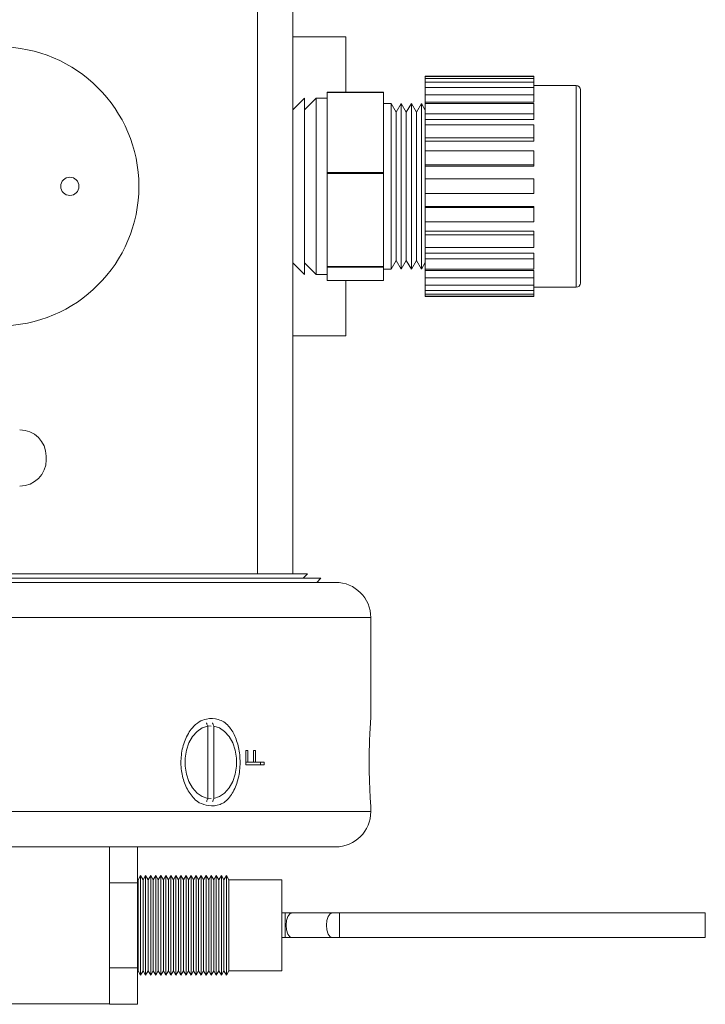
# Model space of a CAD drawing. Header units: inches. Extents: x 1.06 to 7.16, y 1.17 to 7.89.
# Tile 6 of 14: x 1.93 to 2.74, y 4.88 to 6.04. Entities that reach past the tile are written whole.
import ezdxf

# ---------------------------------------------------------------- set-up
doc = ezdxf.new("R2010")
doc.units = ezdxf.units.IN
doc.header["$MEASUREMENT"] = 0

msp = doc.modelspace()

# ---------------------------------------------------------------- linework, layer by layer
at = {"color": 7, "linetype": 'Continuous', "lineweight": 15}
for p, q in [((2.2089, 5.3839), (2.2089, 6.2995)), ((2.2506, 6.2995), (2.2506, 5.3839)), ((2.3131, 6.0184), (2.2506, 6.0184)), ((2.3131, 5.9528), (2.3131, 6.0184)), ((2.5354, 5.9717), (2.4071, 5.9717)), ((2.4071, 5.9714), (2.4071, 5.9717)), ((2.4071, 5.9714), (2.5354, 5.9714)), ((2.4071, 5.9693), (2.4071, 5.9714)), ((2.5354, 5.9693), (2.4071, 5.9693)), ((2.4071, 5.9648), (2.4071, 5.9693)), ((2.5354, 5.9717), (2.5354, 5.9714)), ((2.5354, 5.9693), (2.5354, 5.9714)), ((2.5354, 5.9693), (2.5354, 5.9648)), ((2.4071, 5.9648), (2.5354, 5.9648)), ((2.4071, 5.9584), (2.4071, 5.9648)), ((2.5354, 5.9584), (2.4071, 5.9584)), ((2.4071, 5.9498), (2.4071, 5.9584)), ((2.5354, 5.9584), (2.5354, 5.9648)), ((2.5854, 5.9609), (2.5354, 5.9609)), ((2.5354, 5.9584), (2.5354, 5.9498)), ((2.5904, 5.9559), (2.5904, 5.7981)), ((2.2644, 5.9459), (2.2506, 5.932)), ((2.2783, 5.9459), (2.2644, 5.932)), ((2.2644, 5.8019), (2.2644, 5.9459)), ((2.2913, 5.9459), (2.2783, 5.9459)), ((2.2783, 5.8019), (2.2783, 5.9459)), ((2.2913, 5.9528), (2.3579, 5.9528)), ((2.2913, 5.9524), (2.2913, 5.9528)), ((2.2913, 5.9524), (2.3579, 5.9524)), ((2.2913, 5.9052), (2.2913, 5.9524)), ((2.3579, 5.9524), (2.3579, 5.9528)), ((2.3579, 5.9524), (2.3579, 5.8579)), ((2.4071, 5.9498), (2.5354, 5.9498)), ((2.4071, 5.9411), (2.4071, 5.9498)), ((2.5354, 5.9411), (2.5354, 5.9498)), ((2.3669, 5.9395), (2.3579, 5.9395)), ((2.3728, 5.9292), (2.3669, 5.9395)), ((2.3669, 5.8043), (2.3669, 5.9395)), ((2.3788, 5.9395), (2.3728, 5.9292)), ((2.3847, 5.9292), (2.3788, 5.9395)), ((2.3788, 5.8043), (2.3788, 5.9395)), ((2.3907, 5.9395), (2.3847, 5.9292)), ((2.3966, 5.9292), (2.3907, 5.9395)), ((2.3907, 5.8043), (2.3907, 5.9395)), ((2.4026, 5.9395), (2.3966, 5.9292)), ((2.4071, 5.9317), (2.4026, 5.9395)), ((2.4026, 5.8043), (2.4026, 5.9395)), ((2.4071, 5.9411), (2.5354, 5.9411)), ((2.4071, 5.9395), (2.4071, 5.9411)), ((2.5354, 5.9396), (2.4071, 5.9396)), ((2.4071, 5.9274), (2.4071, 5.9396)), ((2.5354, 5.9396), (2.5354, 5.9274)), ((2.3728, 5.8083), (2.3728, 5.9292)), ((2.3847, 5.8083), (2.3847, 5.9292)), ((2.3966, 5.8083), (2.3966, 5.9292)), ((2.4071, 5.9274), (2.5354, 5.9274)), ((2.4071, 5.9208), (2.4071, 5.9274)), ((2.4071, 5.9208), (2.5354, 5.9208)), ((2.4071, 5.9146), (2.4071, 5.9208)), ((2.5354, 5.9208), (2.5354, 5.9274)), ((2.5354, 5.9142), (2.4071, 5.9142)), ((2.4071, 5.8991), (2.4071, 5.9142)), ((2.5354, 5.9142), (2.5354, 5.8991)), ((2.2913, 5.8579), (2.2913, 5.9052)), ((2.4071, 5.8991), (2.5354, 5.8991)), ((2.4071, 5.895), (2.4071, 5.8991)), ((2.5354, 5.895), (2.5354, 5.8991)), ((2.4071, 5.895), (2.5354, 5.895)), ((2.4071, 5.8835), (2.4071, 5.895)), ((2.5354, 5.8838), (2.4071, 5.8838)), ((2.4071, 5.867), (2.4071, 5.8838)), ((2.5354, 5.8838), (2.5354, 5.867)), ((2.4071, 5.867), (2.5354, 5.867)), ((2.4071, 5.8656), (2.4071, 5.867)), ((2.4071, 5.8656), (2.5354, 5.8656)), ((2.4071, 5.8502), (2.4071, 5.8656)), ((2.5354, 5.8656), (2.5354, 5.867)), ((2.3579, 5.8579), (2.2913, 5.8579)), ((2.2913, 5.857), (2.2913, 5.8579)), ((2.2913, 5.857), (2.3579, 5.857)), ((2.2913, 5.8019), (2.2913, 5.857)), ((2.3579, 5.857), (2.3579, 5.8579)), ((2.3579, 5.857), (2.3579, 5.7469)), ((2.5354, 5.8505), (2.4071, 5.8505)), ((2.4071, 5.8331), (2.4071, 5.8505)), ((2.5354, 5.8505), (2.5354, 5.8331)), ((2.4071, 5.8331), (2.5354, 5.8331)), ((2.4071, 5.818), (2.4071, 5.8329)), ((2.4071, 5.818), (2.5354, 5.818)), ((2.4071, 5.8166), (2.4071, 5.818)), ((2.5354, 5.8166), (2.4071, 5.8166)), ((2.4071, 5.7999), (2.4071, 5.8166)), ((2.5354, 5.8166), (2.5354, 5.818)), ((2.5354, 5.8166), (2.5354, 5.7999)), ((2.3669, 5.7439), (2.3669, 5.8043)), ((2.3728, 5.7542), (2.3728, 5.8083)), ((2.3788, 5.7439), (2.3788, 5.8043)), ((2.3847, 5.7542), (2.3847, 5.8083)), ((2.3907, 5.7439), (2.3907, 5.8043)), ((2.3966, 5.7542), (2.3966, 5.8083)), ((2.4026, 5.7439), (2.4026, 5.8043)), ((2.2644, 5.7375), (2.2644, 5.8019)), ((2.2783, 5.7375), (2.2783, 5.8019)), ((2.2913, 5.7469), (2.2913, 5.8019)), ((2.4071, 5.7999), (2.5354, 5.7999)), ((2.4071, 5.7886), (2.4071, 5.7996)), ((2.5904, 5.7981), (2.5904, 5.7275)), ((2.4071, 5.7886), (2.5354, 5.7886)), ((2.4071, 5.7845), (2.4071, 5.7886)), ((2.5354, 5.7845), (2.4071, 5.7845)), ((2.4071, 5.7694), (2.4071, 5.7845)), ((2.5354, 5.7845), (2.5354, 5.7886)), ((2.5354, 5.7845), (2.5354, 5.7694)), ((2.4071, 5.7694), (2.5354, 5.7694)), ((2.4071, 5.7628), (2.4071, 5.7688)), ((2.4071, 5.7628), (2.5354, 5.7628)), ((2.4071, 5.7562), (2.4071, 5.7628)), ((2.5354, 5.7562), (2.5354, 5.7628)), ((2.2506, 5.7514), (2.2644, 5.7375)), ((2.2644, 5.7514), (2.2783, 5.7375)), ((2.3579, 5.7469), (2.2913, 5.7469)), ((2.2913, 5.7463), (2.2913, 5.7469)), ((2.2913, 5.7463), (2.3579, 5.7463)), ((2.2913, 5.7384), (2.2913, 5.7463)), ((2.3579, 5.7463), (2.3579, 5.7469)), ((2.3579, 5.7463), (2.3579, 5.7306)), ((2.3669, 5.7439), (2.3728, 5.7542)), ((2.3728, 5.7542), (2.3788, 5.7439)), ((2.3788, 5.7439), (2.3847, 5.7542)), ((2.3847, 5.7542), (2.3907, 5.7439)), ((2.3907, 5.7439), (2.3966, 5.7542)), ((2.3966, 5.7542), (2.4026, 5.7439)), ((2.4026, 5.7439), (2.4071, 5.7517)), ((2.5354, 5.7562), (2.4071, 5.7562)), ((2.4071, 5.7439), (2.4071, 5.7562)), ((2.5354, 5.7562), (2.5354, 5.7439)), ((2.2783, 5.7375), (2.2913, 5.7375)), ((2.2913, 5.7306), (2.2913, 5.7384)), ((2.3579, 5.7439), (2.3669, 5.7439)), ((2.4071, 5.7439), (2.5354, 5.7439)), ((2.4071, 5.7424), (2.4071, 5.7438)), ((2.4071, 5.7424), (2.5354, 5.7424)), ((2.4071, 5.7338), (2.4071, 5.7424)), ((2.5354, 5.7338), (2.5354, 5.7424)), ((2.3579, 5.7306), (2.2913, 5.7306)), ((2.3131, 5.665), (2.3131, 5.7306)), ((2.5354, 5.7338), (2.4071, 5.7338)), ((2.4071, 5.7251), (2.4071, 5.7338)), ((2.4071, 5.7251), (2.5354, 5.7251)), ((2.4071, 5.7187), (2.4071, 5.7251)), ((2.5354, 5.7338), (2.5354, 5.7251)), ((2.5354, 5.7187), (2.5354, 5.7251)), ((2.5354, 5.7187), (2.4071, 5.7187)), ((2.4071, 5.7142), (2.4071, 5.7187)), ((2.4071, 5.7142), (2.5354, 5.7142)), ((2.4071, 5.712), (2.4071, 5.7142)), ((2.5354, 5.712), (2.4071, 5.712)), ((2.4071, 5.7117), (2.4071, 5.712)), ((2.4071, 5.7117), (2.5354, 5.7117)), ((2.5354, 5.7225), (2.5854, 5.7225)), ((2.5354, 5.7187), (2.5354, 5.7142)), ((2.5354, 5.712), (2.5354, 5.7142)), ((2.5354, 5.712), (2.5354, 5.7117)), ((2.3131, 5.665), (2.2506, 5.665)), ((1.9594, 5.5188), (1.9594, 5.5229)), ((2.2839, 5.3789), (1.1183, 5.3789)), ((1.8409, 5.3839), (2.2089, 5.3839)), ((2.2506, 5.3839), (2.2089, 5.3839)), ((2.2681, 5.3839), (2.2506, 5.3839)), ((2.2631, 5.3789), (2.2681, 5.3839)), ((2.2789, 5.3739), (2.2839, 5.3789)), ((1.7011, 5.3739), (2.3011, 5.3739)), ((2.3428, 5.2125), (2.3428, 5.3322)), ((2.1503, 5.2041), (2.1503, 5.1186)), ((2.1574, 5.1186), (2.1574, 5.2041)), ((2.1953, 5.1585), (2.1953, 5.1754)), ((2.1976, 5.1754), (2.1953, 5.1754)), ((2.1976, 5.1754), (2.1976, 5.1616)), ((2.2065, 5.1754), (2.2043, 5.1754)), ((2.2043, 5.1616), (2.2043, 5.1754)), ((2.2065, 5.1754), (2.2065, 5.1616)), ((2.1976, 5.1616), (2.1953, 5.1616)), ((2.2167, 5.1585), (2.1953, 5.1585)), ((2.2043, 5.1616), (2.1976, 5.1616)), ((2.2065, 5.1616), (2.2043, 5.1616)), ((2.2167, 5.1616), (2.2065, 5.1616)), ((2.2127, 5.1616), (2.2127, 5.1585)), ((2.2167, 5.1616), (2.2167, 5.1585)), ((2.3428, 5.1031), (2.3428, 5.1102)), ((2.3011, 5.0614), (1.1011, 5.0614)), ((2.0344, 4.876), (2.0344, 5.0614)), ((2.0671, 5.0614), (2.0671, 5.0188)), ((2.071, 5.0277), (2.068, 5.0226)), ((2.0739, 5.0226), (2.071, 5.0277)), ((2.071, 5.0277), (2.071, 4.9097)), ((2.0769, 5.0277), (2.0739, 5.0226)), ((2.0799, 5.0226), (2.0769, 5.0277)), ((2.0769, 5.0277), (2.0769, 4.9097)), ((2.0829, 5.0277), (2.0799, 5.0226)), ((2.0859, 5.0226), (2.0829, 5.0277)), ((2.0829, 5.0277), (2.0829, 4.9097)), ((2.0888, 5.0277), (2.0859, 5.0226)), ((2.0918, 5.0226), (2.0888, 5.0277)), ((2.0888, 5.0277), (2.0888, 4.9097)), ((2.0948, 5.0277), (2.0918, 5.0226)), ((2.0978, 5.0226), (2.0948, 5.0277)), ((2.0948, 5.0277), (2.0948, 4.9097)), ((2.1007, 5.0277), (2.0978, 5.0226)), ((2.1037, 5.0226), (2.1007, 5.0277)), ((2.1007, 5.0277), (2.1007, 4.9097)), ((2.1067, 5.0277), (2.1037, 5.0226)), ((2.1097, 5.0226), (2.1067, 5.0277)), ((2.1067, 5.0277), (2.1067, 4.9097)), ((2.1127, 5.0277), (2.1097, 5.0226)), ((2.1156, 5.0226), (2.1127, 5.0277)), ((2.1127, 5.0277), (2.1127, 4.9097)), ((2.1186, 5.0277), (2.1156, 5.0226)), ((2.1216, 5.0226), (2.1186, 5.0277)), ((2.1186, 5.0277), (2.1186, 4.9097)), ((2.1246, 5.0277), (2.1216, 5.0226)), ((2.1276, 5.0226), (2.1246, 5.0277)), ((2.1246, 5.0277), (2.1246, 4.9097)), ((2.1305, 5.0277), (2.1276, 5.0226)), ((2.1335, 5.0226), (2.1305, 5.0277)), ((2.1305, 5.0277), (2.1305, 4.9097)), ((2.1365, 5.0277), (2.1335, 5.0226)), ((2.1395, 5.0226), (2.1365, 5.0277)), ((2.1365, 5.0277), (2.1365, 4.9097)), ((2.1425, 5.0277), (2.1395, 5.0226)), ((2.1454, 5.0226), (2.1425, 5.0277)), ((2.1425, 5.0277), (2.1425, 4.9097)), ((2.1484, 5.0277), (2.1454, 5.0226)), ((2.1514, 5.0226), (2.1484, 5.0277)), ((2.1484, 5.0277), (2.1484, 4.9097)), ((2.1544, 5.0277), (2.1514, 5.0226)), ((2.1574, 5.0226), (2.1544, 5.0277)), ((2.1544, 5.0277), (2.1544, 4.9097)), ((2.1603, 5.0277), (2.1574, 5.0226)), ((2.1633, 5.0226), (2.1603, 5.0277)), ((2.1603, 5.0277), (2.1603, 4.9097)), ((2.1663, 5.0277), (2.1633, 5.0226)), ((2.1693, 5.0226), (2.1663, 5.0277)), ((2.1663, 5.0277), (2.1663, 4.9097)), ((2.1722, 5.0277), (2.1693, 5.0226)), ((2.1752, 5.0226), (2.1722, 5.0277)), ((2.1722, 5.0277), (2.1722, 4.9097)), ((2.0671, 5.0188), (2.0344, 5.0188)), ((2.068, 5.0226), (2.0671, 5.0241)), ((2.0671, 5.0188), (2.0671, 4.9186)), ((2.068, 5.0226), (2.068, 4.9149)), ((2.0739, 5.0226), (2.0739, 4.9149)), ((2.0799, 5.0226), (2.0799, 4.9149)), ((2.0859, 5.0226), (2.0859, 4.9149)), ((2.0918, 5.0226), (2.0918, 4.9149)), ((2.0978, 5.0226), (2.0978, 4.9149)), ((2.1037, 5.0226), (2.1037, 4.9149)), ((2.1097, 5.0226), (2.1097, 4.9149)), ((2.1156, 5.0226), (2.1156, 4.9149)), ((2.1216, 5.0226), (2.1216, 4.9149)), ((2.1276, 5.0226), (2.1276, 4.9149)), ((2.1335, 5.0226), (2.1335, 4.9149)), ((2.1395, 5.0226), (2.1395, 4.9149)), ((2.1454, 5.0226), (2.1454, 4.9149)), ((2.1514, 5.0226), (2.1514, 4.9149)), ((2.1574, 5.0226), (2.1574, 4.9149)), ((2.1633, 5.0226), (2.1633, 4.9149)), ((2.1693, 5.0226), (2.1693, 4.9149)), ((2.2378, 5.0226), (2.1752, 5.0226)), ((2.1752, 5.0226), (2.1752, 4.9149)), ((2.2378, 5.0226), (2.2378, 4.9149)), ((2.2416, 4.9833), (2.2378, 4.9833)), ((2.25, 4.9833), (2.2416, 4.9833)), ((2.2977, 4.9833), (2.25, 4.9833)), ((2.306, 4.9833), (2.2977, 4.9833)), ((2.7378, 4.9833), (2.306, 4.9833)), ((2.7378, 4.9833), (2.7378, 4.9542)), ((2.2378, 4.9542), (2.2416, 4.9542)), ((2.2416, 4.9542), (2.25, 4.9542)), ((2.25, 4.9542), (2.2977, 4.9542)), ((2.2977, 4.9542), (2.306, 4.9542)), ((2.306, 4.9542), (2.7378, 4.9542)), ((2.0671, 4.9186), (2.0344, 4.9186)), ((2.0671, 4.9186), (2.0671, 4.8754)), ((2.0671, 4.9134), (2.068, 4.9149)), ((2.068, 4.9149), (2.071, 4.9097)), ((2.071, 4.9097), (2.0739, 4.9149)), ((2.0739, 4.9149), (2.0769, 4.9097)), ((2.0769, 4.9097), (2.0799, 4.9149)), ((2.0799, 4.9149), (2.0829, 4.9097)), ((2.0829, 4.9097), (2.0859, 4.9149)), ((2.0859, 4.9149), (2.0888, 4.9097)), ((2.0888, 4.9097), (2.0918, 4.9149)), ((2.0918, 4.9149), (2.0948, 4.9097)), ((2.0948, 4.9097), (2.0978, 4.9149)), ((2.0978, 4.9149), (2.1007, 4.9097)), ((2.1007, 4.9097), (2.1037, 4.9149)), ((2.1037, 4.9149), (2.1067, 4.9097)), ((2.1067, 4.9097), (2.1097, 4.9149)), ((2.1097, 4.9149), (2.1127, 4.9097)), ((2.1127, 4.9097), (2.1156, 4.9149)), ((2.1156, 4.9149), (2.1186, 4.9097)), ((2.1186, 4.9097), (2.1216, 4.9149)), ((2.1216, 4.9149), (2.1246, 4.9097)), ((2.1246, 4.9097), (2.1276, 4.9149)), ((2.1276, 4.9149), (2.1305, 4.9097)), ((2.1305, 4.9097), (2.1335, 4.9149)), ((2.1335, 4.9149), (2.1365, 4.9097)), ((2.1365, 4.9097), (2.1395, 4.9149)), ((2.1395, 4.9149), (2.1425, 4.9097)), ((2.1425, 4.9097), (2.1454, 4.9149)), ((2.1454, 4.9149), (2.1484, 4.9097)), ((2.1484, 4.9097), (2.1514, 4.9149)), ((2.1514, 4.9149), (2.1544, 4.9097)), ((2.1544, 4.9097), (2.1574, 4.9149)), ((2.1574, 4.9149), (2.1603, 4.9097)), ((2.1603, 4.9097), (2.1633, 4.9149)), ((2.1633, 4.9149), (2.1663, 4.9097)), ((2.1663, 4.9097), (2.1693, 4.9149)), ((2.1693, 4.9149), (2.1722, 4.9097)), ((2.1722, 4.9097), (2.1752, 4.9149)), ((2.1752, 4.9149), (2.2378, 4.9149)), ((2.0344, 4.876), (1.8814, 4.876)), ((2.0344, 4.876), (2.0344, 4.8754)), ((2.0344, 4.8754), (2.0671, 4.8754))]:
    msp.add_line(p, q, dxfattribs=at)
at = {"color": 8, "linetype": 'Continuous', "lineweight": 15}
for p, q in [((2.5854, 5.7962), (2.5854, 5.9609)), ((2.5854, 5.7225), (2.5854, 5.7962)), ((2.3428, 5.3322), (1.7011, 5.3322)), ((1.0594, 5.1031), (2.3428, 5.1031)), ((2.2416, 4.9833), (2.2416, 4.9542)), ((2.306, 4.9833), (2.306, 4.9542))]:
    msp.add_line(p, q, dxfattribs=at)
at = {"color": 7, "linetype": 'Continuous', "lineweight": 15, "flags": 128}
for points in [[(2.1503, 5.2041), (2.1437, 5.202), (2.1376, 5.1978), (2.1323, 5.1917), (2.1281, 5.1842), (2.1251, 5.1755), (2.1236, 5.1662), (2.1236, 5.1566), (2.1251, 5.1472), (2.1281, 5.1385), (2.1323, 5.131), (2.1376, 5.125), (2.1437, 5.1208), (2.1503, 5.1186)], [(2.1505, 5.2044), (2.1509, 5.2044), (2.1544, 5.2041)], [(2.1574, 5.1186), (2.164, 5.1208), (2.1702, 5.125), (2.1755, 5.131), (2.1797, 5.1385), (2.1826, 5.1472), (2.1841, 5.1566), (2.1841, 5.1662), (2.1826, 5.1755), (2.1797, 5.1842), (2.1755, 5.1917), (2.1702, 5.1978), (2.164, 5.202), (2.1574, 5.2041)], [(2.1544, 5.1186), (2.1509, 5.1183), (2.1503, 5.1183)]]:
    msp.add_lwpolyline(points, dxfattribs=at)
at = {"color": 8, "linetype": 'Continuous', "lineweight": 15, "flags": 128}
for points in [[(2.25, 4.9833), (2.2472, 4.9822), (2.2448, 4.979), (2.2432, 4.9743), (2.2427, 4.9687), (2.2432, 4.9632), (2.2448, 4.9584), (2.2472, 4.9553), (2.25, 4.9542)], [(2.2977, 4.9833), (2.2949, 4.9822), (2.2925, 4.979), (2.2909, 4.9743), (2.2904, 4.9687), (2.2909, 4.9632), (2.2925, 4.9584), (2.2949, 4.9553), (2.2977, 4.9542)]]:
    msp.add_lwpolyline(points, dxfattribs=at)
at = {"color": 7, "linetype": 'Continuous', "lineweight": 15}
for centre, radius in [((1.9041, 5.8417), 0.1648), ((1.9874, 5.8417), 0.0108)]:
    msp.add_circle(centre, radius, dxfattribs=at)
for centre, radius, start, end in [((2.5854, 5.9559), 0.005, 0, 90), ((2.5854, 5.7275), 0.005, 270, 0), ((1.9282, 5.5229), 0.0312, 0, 90), ((1.9282, 5.5188), 0.0313, 270, 0), ((2.3011, 5.3322), 0.0417, 0, 90), ((2.3011, 5.1031), 0.0417, 270, 0)]:
    msp.add_arc(centre, radius, start, end, dxfattribs=at)
for points, knots in [([(2.14, 5.2092), (2.1429, 5.2104), (2.1504, 5.2135), (2.1606, 5.2131), (2.1671, 5.2101), (2.1692, 5.2092)], [0, 0, 0, 0, 0.299218, 0.765814, 1, 1, 1, 1]), ([(2.3424, 5.2092), (2.3426, 5.2113), (2.3428, 5.2136), (2.3427, 5.2126), (2.3427, 5.2125)], [0, 0, 0, 0, 0.885721, 1, 1, 1, 1]), ([(2.14, 5.1136), (2.139, 5.1143), (2.136, 5.1164), (2.1299, 5.1228), (2.123, 5.1345), (2.1185, 5.1515), (2.1183, 5.1701), (2.1228, 5.1879), (2.1306, 5.2016), (2.1373, 5.207), (2.14, 5.2092)], [0, 0, 0, 0, 0.040455, 0.116768, 0.265712, 0.41533, 0.572384, 0.732373, 0.889976, 1, 1, 1, 1]), ([(2.1489, 5.2078), (2.1489, 5.2076), (2.1494, 5.2064), (2.1499, 5.2052), (2.1503, 5.2041)], [0, 0, 0, 0, 0.1169, 1, 1, 1, 1]), ([(2.1574, 5.2041), (2.157, 5.2052), (2.1565, 5.2064), (2.156, 5.2076), (2.1559, 5.2078)], [0, 0, 0, 0, 0.8831, 1, 1, 1, 1]), ([(2.1692, 5.2092), (2.1711, 5.2076), (2.1762, 5.2033), (2.1828, 5.1925), (2.1877, 5.1767), (2.189, 5.1585), (2.1864, 5.1401), (2.1799, 5.1242), (2.1731, 5.1164), (2.1693, 5.1137), (2.1692, 5.1136)], [0, 0, 0, 0, 0.082188, 0.220717, 0.367908, 0.523149, 0.68282, 0.841815, 0.994699, 1, 1, 1, 1]), ([(2.3424, 5.1136), (2.3423, 5.1152), (2.3421, 5.1184), (2.3417, 5.127), (2.3411, 5.1399), (2.3408, 5.1578), (2.3409, 5.1764), (2.3415, 5.1934), (2.3421, 5.2041), (2.3424, 5.2081), (2.3424, 5.2092)], [0, 0, 0, 0, 0.086438, 0.164304, 0.316062, 0.468509, 0.627117, 0.786907, 0.942425, 1, 1, 1, 1]), ([(2.1503, 5.1186), (2.1499, 5.1175), (2.1494, 5.1163), (2.1489, 5.1151), (2.1489, 5.1149)], [0, 0, 0, 0, 0.883109, 1, 1, 1, 1]), ([(2.1559, 5.1149), (2.156, 5.1151), (2.1565, 5.1163), (2.157, 5.1175), (2.1574, 5.1186)], [0, 0, 0, 0, 0.116891, 1, 1, 1, 1]), ([(2.1692, 5.1136), (2.1678, 5.1129), (2.1621, 5.1101), (2.152, 5.1089), (2.1437, 5.1121), (2.14, 5.1136)], [0, 0, 0, 0, 0.1586603, 0.6197878, 1, 1, 1, 1]), ([(2.3427, 5.1102), (2.3427, 5.1105), (2.3427, 5.1108), (2.3425, 5.1132), (2.3424, 5.1136)], [0, 0, 0, 0, 0.828638, 1, 1, 1, 1])]:
    msp.add_open_spline(points, degree=3, knots=knots, dxfattribs=at)

doc.saveas('drawing.dxf')
